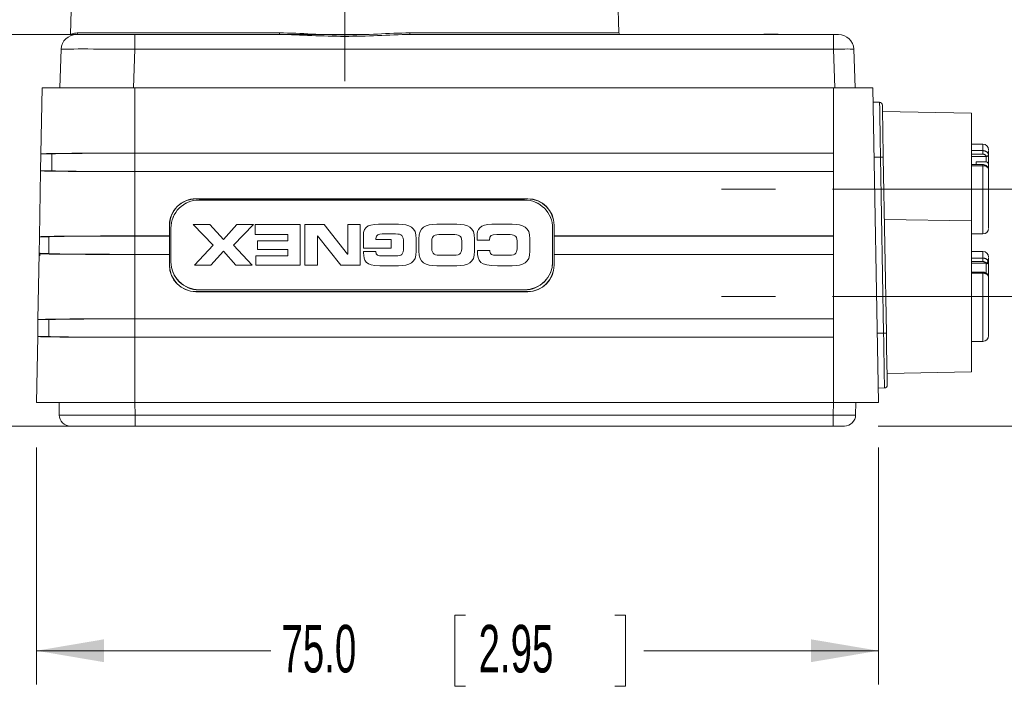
# Model space of a CAD drawing. Header units: millimetres. Extents: x 10 to 272, y 8 to 208.
# Tile 4 of 25: x 56 to 100, y 89 to 118. Entities that reach past the tile are written whole.
import ezdxf

# ---------------------------------------------------------------- set-up
doc = ezdxf.new("R2010")
doc.units = ezdxf.units.MM
doc.linetypes.add('CENTERX2', pattern=[20.32, 12.7, -2.54, 2.54, -2.54])
doc.styles.add('SLDTEXTSTYLE1', font='TXT', dxfattribs={"width": 0.605})
doc.dimstyles.new('SLDDIMSTYLE0', dxfattribs={"dimtxt": 2.054655, "dimasz": 3, "dimexe": 0, "dimexo": 0.0625, "dimgap": 0.513664, "dimtad": 0, "dimtih": 1, "dimtoh": 1, "dimlfac": 2, "dimrnd": 1e-09, "dimzin": 4, "dimdsep": 46, "dimtxsty": 'SLDTEXTSTYLE1', "dimsah": 1, "dimcen": 0.09, "dimadec": 0, "dimazin": 1, "dimtfac": 1, "dimtofl": 0, "dimtmove": 0, "dimatfit": 3, "dimfxl": 1, "dimfrac": 2, "dimtolj": 1, "dimtzin": 12, "dimarcsym": 0})
doc.dimstyles.new('SLDDIMSTYLE1', dxfattribs={"dimtxt": 2.054655, "dimasz": 3, "dimexe": 0, "dimexo": 0.0625, "dimgap": 0.513664, "dimtad": 0, "dimtih": 1, "dimtoh": 1, "dimlfac": 2, "dimrnd": 1e-09, "dimzin": 12, "dimdsep": 46, "dimtxsty": 'SLDTEXTSTYLE1', "dimsah": 1, "dimcen": 0.09, "dimadec": 0, "dimazin": 3, "dimtfac": 1, "dimtofl": 0, "dimtmove": 0, "dimatfit": 3, "dimfxl": 1, "dimfrac": 2, "dimtolj": 1, "dimtzin": 12, "dimarcsym": 0})
doc.dimstyles.new('SLDDIMSTYLE2', dxfattribs={"dimtxt": 2.054655, "dimasz": 3, "dimexe": 0, "dimexo": 0.0625, "dimgap": 0.513664, "dimtad": 0, "dimtih": 1, "dimtoh": 1, "dimlfac": 2, "dimrnd": 1e-09, "dimzin": 12, "dimdsep": 46, "dimtxsty": 'SLDTEXTSTYLE1', "dimsah": 1, "dimcen": 0.09, "dimadec": 0, "dimazin": 3, "dimtfac": 1, "dimtmove": 0, "dimatfit": 0, "dimfxl": 1, "dimfrac": 2, "dimtolj": 1, "dimtzin": 12, "dimarcsym": 0})

# ---------------------------------------------------------------- blocks, each defined once
blk = doc.blocks.new('*D12')
at = {"color": 7, "linetype": 'Continuous', "lineweight": 0}
for p, q in [((56.988, 141.637), (21.973, 141.637)), ((23.473, 141.637), (23.473, 129.932)), ((23.826, 129.462), (23.355, 129.462)), ((23.355, 129.462), (23.355, 126.306)), ((30.489, 129.462), (30.96, 129.462)), ((30.96, 129.462), (30.96, 126.306)), ((23.355, 126.306), (23.826, 126.306)), ((30.96, 126.306), (30.489, 126.306)), ((23.473, 100.137), (23.473, 125.836)), ((56.27, 100.137), (21.973, 100.137))]:
    blk.add_line(p, q, dxfattribs=at)
for points in [[(23.473, 141.637), (22.965, 138.637), (23.981, 138.637)], [(23.473, 100.137), (23.981, 103.137), (22.965, 103.137)]]:
    blk.add_solid(points, dxfattribs=at)
at = {"color": 7, "linetype": 'Continuous', "lineweight": 0, "char_height": 2.1167, "attachment_point": 1, "style": 'SLDTEXTSTYLE1'}
for s, insert in [('83.0', (15.633, 129.035)), ('3.27', (24.414, 129.035))]:
    blk.add_mtext(s, dxfattribs=dict(at, insert=insert))
blk = doc.blocks.new('*D13')
at = {"color": 7, "linetype": 'Continuous', "lineweight": 0}
for p, q in [((71.401, 117.562), (45.009, 117.562)), ((46.509, 117.562), (46.509, 110.897)), ((46.862, 110.427), (46.392, 110.427)), ((46.392, 110.427), (46.392, 107.271)), ((53.526, 110.427), (53.996, 110.427)), ((53.996, 110.427), (53.996, 107.271)), ((46.392, 107.271), (46.862, 107.271)), ((53.996, 107.271), (53.526, 107.271)), ((46.509, 100.137), (46.509, 106.801)), ((59.144, 100.137), (45.009, 100.137))]:
    blk.add_line(p, q, dxfattribs=at)
for points in [[(46.509, 117.562), (46.001, 114.562), (47.017, 114.562)], [(46.509, 100.137), (47.017, 103.137), (46.001, 103.137)]]:
    blk.add_solid(points, dxfattribs=at)
at = {"color": 7, "linetype": 'Continuous', "lineweight": 0, "char_height": 2.1167, "attachment_point": 1, "style": 'SLDTEXTSTYLE1'}
for s, insert in [('34.9', (38.67, 110)), ('1.37', (47.45, 110))]:
    blk.add_mtext(s, dxfattribs=dict(at, insert=insert))
blk = doc.blocks.new('*D14')
at = {"color": 7, "linetype": 'Continuous', "lineweight": 0}
for p, q in [((119.969, 105.905), (119.969, 111.905)), ((106.91, 105.905), (121.469, 105.905)), ((121.105, 104.787), (120.635, 104.787)), ((120.635, 104.787), (120.635, 101.631)), ((126.201, 104.787), (126.671, 104.787)), ((126.671, 104.787), (126.671, 101.631)), ((120.635, 101.631), (121.105, 101.631)), ((126.671, 101.631), (126.201, 101.631)), ((94.244, 100.137), (121.469, 100.137)), ((119.969, 100.137), (119.969, 94.137))]:
    blk.add_line(p, q, dxfattribs=at)
for points in [[(119.969, 105.905), (120.477, 108.905), (119.461, 108.905)], [(119.969, 100.137), (119.461, 97.137), (120.477, 97.137)]]:
    blk.add_solid(points, dxfattribs=at)
at = {"color": 7, "linetype": 'Continuous', "lineweight": 0, "char_height": 2.1167, "attachment_point": 1, "style": 'SLDTEXTSTYLE1'}
for s, insert in [('11.5', (112.913, 104.36)), ('.45', (121.693, 104.36))]:
    blk.add_mtext(s, dxfattribs=dict(at, insert=insert))
blk = doc.blocks.new('*D16')
at = {"color": 7, "linetype": 'Continuous', "lineweight": 0}
for p, q in [((56.757, 99.187), (56.757, 88.637)), ((94.257, 99.187), (94.257, 88.637)), ((75.859, 91.714), (75.389, 91.714)), ((75.389, 91.714), (75.389, 88.559)), ((82.523, 91.714), (82.993, 91.714)), ((82.993, 91.714), (82.993, 88.559)), ((56.757, 90.137), (67.197, 90.137)), ((94.257, 90.137), (83.816, 90.137)), ((75.389, 88.559), (75.859, 88.559)), ((82.993, 88.559), (82.523, 88.559))]:
    blk.add_line(p, q, dxfattribs=at)
for points in [[(56.757, 90.137), (59.757, 89.629), (59.757, 90.645)], [(94.257, 90.137), (91.257, 90.645), (91.257, 89.629)]]:
    blk.add_solid(points, dxfattribs=at)
at = {"color": 7, "linetype": 'Continuous', "lineweight": 0, "char_height": 2.1167, "attachment_point": 1, "style": 'SLDTEXTSTYLE1'}
for s, insert in [('75.0', (67.667, 91.287)), ('2.95', (76.447, 91.287))]:
    blk.add_mtext(s, dxfattribs=dict(at, insert=insert))
blk = doc.blocks.new('*D17')
at = {"color": 7, "linetype": 'Continuous', "lineweight": 0}
for p, q in [((58.547, 137.637), (33.009, 137.637)), ((34.509, 137.637), (34.509, 120.935)), ((34.862, 120.464), (34.392, 120.464)), ((34.392, 120.464), (34.392, 117.309)), ((41.526, 120.464), (41.996, 120.464)), ((41.996, 120.464), (41.996, 117.309)), ((34.392, 117.309), (34.862, 117.309)), ((41.996, 117.309), (41.526, 117.309)), ((34.509, 100.137), (34.509, 116.839)), ((59.144, 100.137), (33.009, 100.137))]:
    blk.add_line(p, q, dxfattribs=at)
for points in [[(34.509, 137.637), (34.001, 134.637), (35.017, 134.637)], [(34.509, 100.137), (35.017, 103.137), (34.001, 103.137)]]:
    blk.add_solid(points, dxfattribs=at)
at = {"color": 7, "linetype": 'Continuous', "lineweight": 0, "char_height": 2.1167, "attachment_point": 1, "style": 'SLDTEXTSTYLE1'}
for s, insert in [('75.0', (26.67, 120.037)), ('2.95', (35.45, 120.037))]:
    blk.add_mtext(s, dxfattribs=dict(at, insert=insert))

msp = doc.modelspace()

# ---------------------------------------------------------------- linework, layer by layer
at = {"color": 7, "linetype": 'CENTERX2', "lineweight": 0}
for p, q in [((70.4843, 115.4866), (70.4843, 147.2844)), ((104.9098, 110.6858), (87.2742, 110.6858)), ((104.9098, 105.9047), (87.2742, 105.9047))]:
    msp.add_line(p, q, dxfattribs=at)
at = {"color": 7, "linetype": 'Continuous', "lineweight": 15}
for p, q in [((58.3671, 121.3069), (58.269, 117.5601)), ((82.6977, 117.6346), (82.6016, 121.3069)), ((58.5295, 117.5616), (61.1354, 117.5616)), ((58.6025, 117.6346), (67.5854, 117.6346)), ((61.1354, 117.5616), (61.1354, 116.9096)), ((61.1354, 117.5616), (67.5676, 117.5616)), ((73.3833, 117.6346), (82.6977, 117.6346)), ((73.4011, 117.5616), (92.2525, 117.5616)), ((88.3972, 117.5866), (88.3972, 117.5616)), ((89.1608, 117.5866), (89.1608, 117.5616)), ((89.1608, 117.5866), (89.7903, 117.5866)), ((89.7903, 117.5866), (89.7903, 117.5616)), ((90.5539, 117.5866), (90.5539, 117.5616)), ((92.2525, 117.5616), (92.2525, 116.9096)), ((92.2525, 117.5616), (92.4839, 117.5616)), ((57.7943, 115.1866), (57.8544, 116.9096)), ((61.1354, 116.9096), (61.0753, 115.1866)), ((92.2525, 116.9096), (61.1354, 116.9096)), ((92.3127, 115.1866), (92.2525, 116.9096)), ((93.159, 116.9096), (93.2191, 115.1866)), ((56.9498, 112.2491), (57.0011, 115.1866)), ((61.131, 115.1866), (61.131, 112.2856)), ((61.131, 115.1866), (92.257, 115.1866)), ((92.2526, 112.2856), (92.257, 115.1866)), ((94.0123, 115.1866), (94.2567, 101.1866)), ((94.3113, 114.5462), (94.0234, 114.5512)), ((98.4098, 114.0616), (94.4392, 114.1309)), ((98.4098, 114.0616), (98.4098, 109.2679)), ((92.2526, 112.2856), (61.131, 112.2856)), ((92.2526, 111.4625), (92.2526, 112.2856)), ((98.9098, 112.6858), (98.4098, 112.6858)), ((98.4098, 112.3948), (98.9098, 112.3948)), ((98.9098, 112.3948), (98.9098, 112.6858)), ((56.9367, 111.4991), (56.9498, 112.2491)), ((56.9498, 112.2491), (57.4368, 112.2491)), ((57.4368, 112.2491), (57.4368, 111.4991)), ((61.131, 112.2813), (61.131, 111.4776)), ((61.131, 112.2812), (92.2526, 112.2812)), ((94.3518, 112.0991), (94.0662, 112.0991)), ((94.4884, 104.2741), (94.3518, 112.0991)), ((94.4746, 112.1013), (94.6112, 104.2763)), ((98.4098, 112.2386), (98.9098, 112.2386)), ((99.0596, 112.1354), (98.4098, 112.1354)), ((99.0598, 111.8915), (98.6098, 111.8915)), ((98.6098, 111.7729), (98.6098, 111.8915)), ((99.0598, 112.1305), (99.0598, 111.8915)), ((56.8854, 108.5616), (56.9367, 111.4991)), ((56.9367, 111.4991), (57.4368, 111.4991)), ((92.2526, 111.4668), (61.131, 111.4668)), ((61.131, 111.4625), (61.131, 108.5986)), ((61.131, 111.4625), (92.2526, 111.4625)), ((92.2526, 108.5986), (92.2526, 111.4625)), ((98.9116, 111.7729), (98.4098, 111.7729)), ((98.9098, 111.7249), (98.4098, 111.7249)), ((98.9098, 108.6858), (98.9098, 111.7249)), ((99.1598, 111.8001), (99.1598, 111.5952)), ((78.6373, 110.2521), (63.8522, 110.2521)), ((63.8522, 110.2521), (63.8575, 110.2468)), ((63.8575, 110.2468), (78.6321, 110.2468)), ((78.4948, 110.1985), (63.9948, 110.1985)), ((63.9948, 110.1963), (63.9948, 110.1985)), ((78.4948, 110.1963), (63.9948, 110.1963)), ((78.4948, 110.1985), (78.4948, 110.1963)), ((78.6321, 110.2468), (78.6373, 110.2521)), ((98.4098, 109.2679), (94.5229, 109.3358)), ((98.4098, 109.2679), (98.4098, 102.5429)), ((62.6771, 109.0772), (62.6771, 108.5986)), ((62.6823, 109.072), (62.6771, 109.0772)), ((62.6823, 108.596), (62.6823, 109.072)), ((62.7448, 108.9487), (62.7448, 107.4489)), ((62.7448, 108.9487), (62.7448, 108.9465)), ((62.7448, 108.9465), (62.7448, 107.4467)), ((64.623, 108.1942), (63.7362, 109.1008)), ((63.7362, 109.1008), (63.7362, 109.1007)), ((63.7362, 109.1008), (64.4806, 109.1008)), ((64.623, 108.1941), (63.7362, 109.1007)), ((63.7362, 109.1007), (64.4806, 109.1007)), ((64.4806, 109.1008), (64.4806, 109.1007)), ((64.4806, 109.1008), (65.0776, 108.4439)), ((64.4806, 109.1007), (65.0776, 108.4439)), ((65.0776, 108.4439), (65.6747, 109.1008)), ((65.0776, 108.4439), (65.6747, 109.1007)), ((66.4191, 109.1008), (65.5323, 108.1942)), ((66.4191, 109.1007), (65.5323, 108.1941)), ((65.6747, 109.1008), (65.6747, 109.1007)), ((65.6747, 109.1008), (66.4191, 109.1008)), ((65.6747, 109.1007), (66.4191, 109.1007)), ((66.4191, 109.1008), (66.4191, 109.1007)), ((66.4956, 108.6662), (66.4956, 109.1008)), ((66.4956, 109.1008), (66.4956, 109.1007)), ((66.4956, 109.1008), (68.5065, 109.1008)), ((66.4956, 108.6662), (66.4956, 109.1007)), ((66.4956, 109.1007), (68.5065, 109.1007)), ((68.5065, 109.1008), (68.5065, 107.2925)), ((68.5065, 109.1008), (68.5065, 109.1007)), ((68.5065, 109.1007), (68.5065, 107.2924)), ((68.7145, 107.2925), (68.7145, 109.1008)), ((68.7145, 109.1008), (69.5738, 109.1008)), ((68.7145, 109.1008), (68.7145, 109.1007)), ((68.7145, 107.2924), (68.7145, 109.1007)), ((68.7145, 109.1007), (69.5738, 109.1007)), ((69.5738, 109.1008), (69.5738, 109.1007)), ((69.5738, 109.1008), (70.6156, 107.7871)), ((69.5738, 109.1007), (70.6156, 107.787)), ((70.6205, 107.7871), (70.6205, 109.1008)), ((70.6205, 109.1008), (70.6205, 109.1007)), ((70.6205, 109.1008), (71.1751, 109.1008)), ((70.6205, 107.787), (70.6205, 109.1007)), ((70.6205, 109.1007), (71.1751, 109.1007)), ((71.1751, 109.1008), (71.1751, 107.2925)), ((71.1751, 109.1008), (71.1751, 109.1007)), ((71.1751, 109.1007), (71.1751, 107.2924)), ((72.2088, 109.1208), (72.2088, 109.1207)), ((72.2088, 109.1208), (72.8758, 109.1208)), ((72.2088, 109.1207), (72.8758, 109.1207)), ((72.8758, 109.1208), (72.8758, 109.1207)), ((74.5857, 109.1208), (74.5857, 109.1207)), ((74.5857, 109.1208), (75.475, 109.1208)), ((74.5857, 109.1207), (75.475, 109.1207)), ((75.475, 109.1208), (75.475, 109.1207)), ((77.045, 109.1208), (77.045, 109.1207)), ((77.045, 109.1208), (77.9393, 109.1208)), ((77.045, 109.1207), (77.9393, 109.1207)), ((77.9393, 109.1208), (77.9393, 109.1207)), ((79.7448, 107.4489), (79.7448, 108.9487)), ((79.7448, 108.9465), (79.7448, 108.9487)), ((79.7448, 107.4467), (79.7448, 108.9465)), ((79.8125, 109.0772), (79.8073, 109.072)), ((79.8073, 109.072), (79.8073, 108.596)), ((79.8125, 108.5986), (79.8125, 109.0772)), ((56.8723, 107.8116), (56.8854, 108.5616)), ((56.8854, 108.5616), (57.308, 108.5616)), ((57.308, 108.5616), (57.308, 107.8116)), ((62.6771, 108.5986), (61.131, 108.5986)), ((61.131, 108.5944), (61.131, 107.7897)), ((61.131, 108.5943), (62.6788, 108.5943)), ((62.6823, 108.596), (62.6771, 108.5986)), ((62.6823, 108.596), (62.6788, 108.5943)), ((62.6788, 108.5943), (62.6788, 107.7788)), ((62.6823, 108.596), (62.6823, 107.777)), ((65.0776, 108.4439), (65.0776, 108.4439)), ((66.4956, 108.6662), (66.4956, 108.6662)), ((67.9519, 108.6662), (66.4956, 108.6662)), ((67.9519, 108.6662), (66.4956, 108.6662)), ((66.603, 108.0019), (66.603, 108.3765)), ((66.603, 108.3765), (66.603, 108.3764)), ((66.603, 108.3765), (67.9519, 108.3765)), ((66.603, 108.0018), (66.603, 108.3764)), ((66.603, 108.3764), (67.9519, 108.3764)), ((67.9519, 108.3765), (67.9519, 108.6662)), ((67.9519, 108.3764), (67.9519, 108.6662)), ((67.9519, 108.6662), (67.9519, 108.6662)), ((67.9519, 108.3765), (67.9519, 108.3764)), ((69.2691, 108.6063), (69.2691, 107.2925)), ((69.2691, 108.6063), (69.2691, 108.6062)), ((69.2741, 108.6063), (69.2691, 108.6063)), ((69.2691, 108.6062), (69.2691, 107.2924)), ((69.2741, 108.6062), (69.2691, 108.6062)), ((70.3158, 107.2925), (69.2741, 108.6063)), ((69.2741, 108.6063), (69.2741, 108.6062)), ((70.3158, 107.2924), (69.2741, 108.6062)), ((71.3145, 108.0618), (71.3145, 108.5763)), ((71.3145, 108.0617), (71.3145, 108.5763)), ((71.3145, 108.5763), (71.3145, 108.5763)), ((71.869, 108.4889), (71.869, 108.4364)), ((71.869, 108.4889), (71.869, 108.4888)), ((71.869, 108.4888), (71.869, 108.4364)), ((71.869, 108.4364), (71.869, 108.4364)), ((71.869, 108.4364), (72.5585, 108.4364)), ((71.869, 108.4364), (72.5585, 108.4364)), ((72.1588, 108.6862), (72.1588, 108.6861)), ((72.7508, 108.6862), (72.1588, 108.6862)), ((72.7508, 108.6861), (72.1588, 108.6861)), ((72.5585, 108.4364), (72.5585, 108.0618)), ((72.5585, 108.4364), (72.5585, 108.0617)), ((72.5585, 108.4364), (72.5585, 108.4364)), ((72.7508, 108.6862), (72.7508, 108.6861)), ((73.6726, 108.4664), (73.6726, 107.9269)), ((73.6726, 108.4664), (73.6726, 108.4663)), ((73.6726, 108.4663), (73.6726, 107.9268)), ((73.7888, 107.9269), (73.7888, 108.4664)), ((73.7888, 108.4664), (73.7888, 108.4663)), ((73.7888, 107.9268), (73.7888, 108.4663)), ((74.6756, 108.6563), (74.6756, 108.6562)), ((74.6756, 108.6563), (75.3851, 108.6563)), ((74.6756, 108.6562), (75.3851, 108.6562)), ((75.3851, 108.6563), (75.3851, 108.6562)), ((76.2719, 108.4664), (76.2719, 107.9269)), ((76.2719, 108.4664), (76.2719, 108.4663)), ((76.2719, 108.4663), (76.2719, 107.9268)), ((76.378, 108.4065), (76.378, 108.5763)), ((76.378, 108.4064), (76.378, 108.5763)), ((76.378, 108.5763), (76.378, 108.5763)), ((76.9326, 108.4065), (76.378, 108.4065)), ((76.378, 108.4065), (76.378, 108.4064)), ((76.9326, 108.4064), (76.378, 108.4064)), ((76.9326, 108.4065), (76.9326, 108.4064)), ((77.2574, 108.6563), (77.2574, 108.6562)), ((77.8494, 108.6563), (77.2574, 108.6563)), ((77.8494, 108.6562), (77.2574, 108.6562)), ((77.8494, 108.6563), (77.8494, 108.6562)), ((78.7362, 108.4664), (78.7362, 107.9269)), ((78.7362, 108.4664), (78.7362, 108.4663)), ((78.7362, 108.4663), (78.7362, 107.9268)), ((79.8125, 108.5986), (79.8073, 108.596)), ((79.8108, 108.5943), (79.8073, 108.596)), ((79.8073, 107.777), (79.8073, 108.596)), ((79.8108, 108.5943), (92.2526, 108.5943)), ((79.8108, 107.7788), (79.8108, 108.5943)), ((92.2526, 108.5986), (79.8125, 108.5986)), ((92.2526, 107.7744), (92.2526, 108.5986)), ((98.4098, 108.6858), (98.9098, 108.6858)), ((63.7986, 107.2925), (64.623, 108.1942)), ((63.7986, 107.2924), (64.623, 108.1941)), ((65.0776, 107.9244), (64.5156, 107.2925)), ((65.0776, 107.9243), (64.5156, 107.2924)), ((64.623, 108.1942), (64.623, 108.1941)), ((65.0776, 107.9244), (65.0776, 107.9243)), ((65.6397, 107.2925), (65.0776, 107.9244)), ((65.6397, 107.2924), (65.0776, 107.9243)), ((65.5323, 108.1942), (65.5323, 108.1941)), ((65.5323, 108.1942), (66.3567, 107.2925)), ((65.5323, 108.1941), (66.3567, 107.2924)), ((66.603, 108.0019), (66.603, 108.0018)), ((67.9519, 108.0019), (66.603, 108.0019)), ((67.9519, 108.0018), (66.603, 108.0018)), ((67.9519, 107.7121), (67.9519, 108.0019)), ((67.9519, 108.0019), (67.9519, 108.0018)), ((67.9519, 107.712), (67.9519, 108.0018)), ((72.5585, 108.0618), (71.3145, 108.0618)), ((71.3145, 108.0618), (71.3145, 108.0617)), ((72.5585, 108.0617), (71.3145, 108.0617)), ((71.3245, 107.852), (71.3245, 107.9094)), ((71.3245, 107.8519), (71.3245, 107.9094)), ((71.3245, 107.9094), (71.3245, 107.9094)), ((71.3245, 107.9094), (71.869, 107.9094)), ((71.3245, 107.9094), (71.869, 107.9094)), ((71.869, 107.9094), (71.869, 107.9094)), ((72.5585, 108.0618), (72.5585, 108.0617)), ((73.1031, 108.0843), (73.1031, 108.3091)), ((73.1031, 108.3091), (73.1031, 108.309)), ((73.1031, 108.0842), (73.1031, 108.309)), ((73.1031, 108.0843), (73.1031, 108.0842)), ((73.6726, 107.9269), (73.6726, 107.9268)), ((73.7888, 107.9269), (73.7888, 107.9268)), ((74.3584, 108.0993), (74.3584, 108.2941)), ((74.3584, 108.2941), (74.3584, 108.294)), ((74.3584, 108.0992), (74.3584, 108.294)), ((74.3584, 108.0993), (74.3584, 108.0992)), ((75.7024, 108.2941), (75.7024, 108.0993)), ((75.7024, 108.2941), (75.7024, 108.294)), ((75.7024, 108.294), (75.7024, 108.0992)), ((75.7024, 108.0993), (75.7024, 108.0992)), ((76.2719, 107.9269), (76.2719, 107.9268)), ((76.4005, 107.9544), (76.4005, 107.9543)), ((76.4005, 107.9544), (76.9551, 107.9544)), ((76.4005, 107.9543), (76.9551, 107.9543)), ((76.9551, 107.9544), (76.9551, 107.9045)), ((76.9551, 107.9544), (76.9551, 107.9543)), ((76.9551, 107.9543), (76.9551, 107.9044)), ((76.9551, 107.9045), (76.9551, 107.9044)), ((78.1667, 108.0993), (78.1667, 108.2941)), ((78.1667, 108.2941), (78.1667, 108.294)), ((78.1667, 108.0992), (78.1667, 108.294)), ((78.1667, 108.0993), (78.1667, 108.0992)), ((78.7362, 107.9269), (78.7362, 107.9268)), ((98.9098, 107.9047), (98.4098, 107.9047)), ((98.9098, 107.6136), (98.9098, 107.9047)), ((56.8211, 104.8741), (56.8723, 107.8116)), ((56.8723, 107.8116), (57.308, 107.8116)), ((56.9061, 107.7133), (56.9086, 107.853)), ((62.6788, 107.7788), (61.131, 107.7788)), ((61.131, 107.7744), (61.131, 104.9117)), ((61.131, 107.7744), (62.6771, 107.7744)), ((62.6771, 107.7744), (62.6823, 107.777)), ((62.6771, 107.7744), (62.6771, 107.2914)), ((62.6788, 107.7788), (62.6823, 107.777)), ((62.6823, 107.2967), (62.6823, 107.777)), ((66.528, 107.2925), (66.528, 107.7121)), ((66.528, 107.7121), (66.528, 107.712)), ((66.528, 107.7121), (67.9519, 107.7121)), ((66.528, 107.2924), (66.528, 107.712)), ((66.528, 107.712), (67.9519, 107.712)), ((67.9519, 107.7121), (67.9519, 107.712)), ((70.6156, 107.7871), (70.6156, 107.787)), ((70.6156, 107.7871), (70.6205, 107.7871)), ((70.6156, 107.787), (70.6205, 107.787)), ((70.6205, 107.7871), (70.6205, 107.787)), ((71.3245, 107.852), (71.3245, 107.8519)), ((72.1488, 107.7071), (72.1488, 107.7071)), ((72.1488, 107.7071), (72.7508, 107.7071)), ((72.1488, 107.7071), (72.7508, 107.7071)), ((72.7508, 107.7071), (72.7508, 107.7071)), ((74.7056, 107.7371), (74.7056, 107.737)), ((75.3551, 107.7371), (74.7056, 107.7371)), ((75.3551, 107.737), (74.7056, 107.737)), ((75.3551, 107.7371), (75.3551, 107.737)), ((77.2149, 107.7371), (77.2149, 107.737)), ((77.2149, 107.7371), (77.8194, 107.7371)), ((77.2149, 107.737), (77.8194, 107.737)), ((77.8194, 107.7371), (77.8194, 107.737)), ((79.8073, 107.777), (79.8108, 107.7788)), ((79.8073, 107.777), (79.8125, 107.7744)), ((79.8073, 107.777), (79.8073, 107.2967)), ((92.2526, 107.7788), (79.8108, 107.7788)), ((79.8125, 107.7744), (92.2526, 107.7744)), ((79.8125, 107.2914), (79.8125, 107.7744)), ((92.2526, 104.9117), (92.2526, 107.7744)), ((98.4098, 107.6136), (98.9098, 107.6136)), ((62.6771, 107.2914), (62.6823, 107.2967)), ((62.7448, 107.4467), (62.7448, 107.4489)), ((64.5156, 107.2925), (63.7986, 107.2925)), ((63.7986, 107.2925), (63.7986, 107.2924)), ((64.5156, 107.2924), (63.7986, 107.2924)), ((64.5156, 107.2925), (64.5156, 107.2924)), ((65.6397, 107.2925), (65.6397, 107.2924)), ((66.3567, 107.2925), (65.6397, 107.2925)), ((66.3567, 107.2924), (65.6397, 107.2924)), ((66.3567, 107.2925), (66.3567, 107.2924)), ((68.5065, 107.2925), (66.528, 107.2925)), ((66.528, 107.2925), (66.528, 107.2924)), ((68.5065, 107.2924), (66.528, 107.2924)), ((68.5065, 107.2925), (68.5065, 107.2924)), ((68.7145, 107.2925), (68.7145, 107.2924)), ((69.2691, 107.2925), (68.7145, 107.2925)), ((69.2691, 107.2924), (68.7145, 107.2924)), ((69.2691, 107.2925), (69.2691, 107.2924)), ((70.3158, 107.2925), (70.3158, 107.2924)), ((71.1751, 107.2925), (70.3158, 107.2925)), ((71.1751, 107.2924), (70.3158, 107.2924)), ((71.1751, 107.2925), (71.1751, 107.2924)), ((72.0414, 107.2725), (72.0414, 107.2725)), ((72.8758, 107.2725), (72.0414, 107.2725)), ((72.8758, 107.2725), (72.0414, 107.2725)), ((72.8758, 107.2725), (72.8758, 107.2725)), ((74.5857, 107.2725), (74.5857, 107.2725)), ((75.475, 107.2725), (74.5857, 107.2725)), ((75.475, 107.2725), (74.5857, 107.2725)), ((75.475, 107.2725), (75.475, 107.2725)), ((77.2873, 107.2725), (77.2873, 107.2725)), ((77.9393, 107.2725), (77.2873, 107.2725)), ((77.9393, 107.2725), (77.2873, 107.2725)), ((77.9393, 107.2725), (77.9393, 107.2725)), ((79.7448, 107.4489), (79.7448, 107.4467)), ((79.8073, 107.2967), (79.8125, 107.2914)), ((98.4098, 107.4575), (98.9098, 107.4575)), ((99.0486, 107.3896), (98.4098, 107.3896)), ((99.0598, 107.3557), (99.0598, 106.9452)), ((98.9106, 106.9918), (98.4098, 106.9918)), ((98.9098, 106.9437), (98.4098, 106.9437)), ((98.9098, 103.9047), (98.9098, 106.9437)), ((63.9948, 106.1991), (78.4948, 106.1991)), ((63.9948, 106.1991), (63.9948, 106.1969)), ((63.9948, 106.1969), (78.4948, 106.1969)), ((78.4948, 106.1969), (78.4948, 106.1991)), ((63.8568, 106.1218), (63.8515, 106.1166)), ((63.8515, 106.1166), (78.6381, 106.1166)), ((78.6328, 106.1218), (63.8568, 106.1218)), ((78.6381, 106.1166), (78.6328, 106.1218)), ((56.808, 104.1241), (56.8211, 104.8741)), ((56.8211, 104.8741), (57.308, 104.8741)), ((57.308, 104.8741), (57.308, 104.1241)), ((92.2526, 104.9117), (61.131, 104.9117)), ((61.131, 104.9074), (61.131, 104.1018)), ((61.131, 104.9073), (92.2526, 104.9073)), ((92.2526, 104.0863), (92.2526, 104.9117)), ((56.7567, 101.1866), (56.808, 104.1241)), ((56.808, 104.1241), (57.308, 104.1241)), ((92.2526, 104.0907), (61.131, 104.0907)), ((61.131, 104.0863), (61.131, 101.1866)), ((61.131, 104.0863), (92.2526, 104.0863)), ((92.257, 101.1866), (92.2526, 104.0863)), ((94.4884, 104.2741), (94.2028, 104.2741)), ((98.4098, 103.9047), (98.9098, 103.9047)), ((94.6426, 102.4772), (98.4098, 102.5429)), ((94.5289, 101.8307), (94.2455, 101.8258)), ((57.7699, 100.6278), (57.7602, 101.1866)), ((61.131, 101.1866), (92.257, 101.1866)), ((61.1347, 101.1866), (61.1444, 100.6278)), ((92.2436, 100.6278), (92.2534, 101.1866)), ((93.2532, 101.1866), (93.2434, 100.6278)), ((61.1444, 100.6278), (92.2436, 100.6278)), ((61.1444, 100.6278), (61.1444, 100.1366)), ((92.2436, 100.6278), (92.2436, 100.1366)), ((61.1444, 100.1366), (58.2699, 100.1366)), ((92.2436, 100.1366), (61.1444, 100.1366)), ((92.7435, 100.1366), (92.2436, 100.1366))]:
    msp.add_line(p, q, dxfattribs=at)
at = {"color": 7, "linetype": 'Continuous', "lineweight": 15, "flags": 128}
for points in [[(94.4341, 114.4234), (94.4347, 114.3881), (94.4365, 114.2834), (94.4395, 114.1123), (94.4436, 113.8801), (94.4486, 113.5939), (94.4544, 113.2623), (94.4608, 112.8954), (94.4676, 112.5045), (94.4746, 112.1013)], [(94.6112, 104.2763), (94.6182, 103.8736), (94.6251, 103.4833), (94.6315, 103.117), (94.6372, 102.786), (94.6422, 102.5002), (94.6463, 102.2685), (94.6492, 102.0977), (94.6511, 101.9931), (94.6517, 101.9579)]]:
    msp.add_lwpolyline(points, dxfattribs=at)
at = {"color": 7, "linetype": 'Continuous', "lineweight": 15}
for centre, radius, start, end in [((58.5295, 116.8861), 0.6755, 90, 178), ((58.5285, 117.6355), 0.0739, 270.77032, 359.30572), ((67.4957, 117.6178), 0.0913, 321.9915, 10.62122), ((73.473, 117.6178), 0.0913, 169.37989, 218.00704), ((82.7727, 117.6366), 0.075, 181.5, 270), ((92.4839, 116.8861), 0.6755, 2, 90), ((94.3091, 114.4212), 0.125, 1, 89), ((98.9098, 112.4358), 0.25, 0, 90), ((92.6225, 212.9189), 100.8347, 270.982691, 271.052478), ((63.9947, 108.9486), 1.2499, 89.9956, 179.99567), ((63.9947, 108.9464), 1.2499, 89.9956, 179.99567), ((78.4949, 108.9486), 1.2499, 0.00432, 90.00442), ((78.4949, 108.9464), 1.2499, 0.00432, 90.00442), ((98.9098, 108.9358), 0.25, 270, 0), ((98.9098, 107.6547), 0.25, 0, 90), ((63.9947, 107.449), 1.2499, 180.00439, 270.00432), ((63.9947, 107.4468), 1.2499, 180.00436, 270.00437), ((78.4949, 107.449), 1.2499, 269.99566, 359.99562), ((78.4949, 107.4468), 1.2499, 269.99562, 359.99564), ((92.7685, 204.5526), 100.2933, 270.982595, 271.05276), ((98.9098, 104.1547), 0.25, 270, 0), ((94.5267, 101.9557), 0.125, 271, 1), ((58.2699, 100.6366), 0.5, 181, 270), ((92.7435, 100.6366), 0.5, 270, 359)]:
    msp.add_arc(centre, radius, start, end, dxfattribs=at)
for centre, major_axis, ratio, start_param, end_param in [((61.1386, 116.8861), (3.2842, -0.0236), 0.0071709, 1.5718154, 3.1413938), ((92.2522, 116.8861), (0.9067, 0.0236), 0.025974, 0.0002317, 1.56981), ((61.131, 112.2491), (3.6943, 0), 0.0087269, 1.5707963, 3.1415927), ((61.131, 111.4991), (3.6943, 0), 0.0087269, 3.1415927, 4.712389), ((63.8522, 109.0772), (1.1752, 0), 0.9996954, 1.5707963, 3.1415927), ((63.8575, 109.072), (1.1752, 0), 0.9996954, 1.5707963, 3.1415927), ((78.6321, 109.072), (1.1752, 0), 0.9996954, 0, 1.5707963), ((78.6373, 109.0772), (1.1752, 0), 0.9996954, 0, 1.5707963), ((61.131, 108.561), (3.8235, 0), 0.0087269, 1.5707963, 3.1246137), ((61.131, 107.8121), (3.8235, 0), 0.0087269, 3.1585717, 4.712389), ((63.8522, 107.2921), (0.6181, 1.0002), 0.9993191, 2.1246144, 3.6948015), ((63.8575, 107.2974), (0.6181, 1.0002), 0.9993191, 2.1246144, 3.6948015), ((78.6321, 107.2974), (-0.6181, 1.0002), 0.9993191, 2.5883838, 4.1585709), ((78.6373, 107.2921), (-0.6181, 1.0002), 0.9993191, 2.5883838, 4.1585709), ((61.131, 104.8741), (3.823, 0), 0.0087269, 1.5707963, 3.1415927), ((61.131, 104.1241), (3.823, 0), 0.0087269, 3.1415927, 4.712389), ((61.1453, 100.6366), (3.3754, 0.0087), 0.0025846, 3.1416311, 4.7121228), ((92.2434, 100.6366), (1, -0.0087), 0.0087242, 4.7126174, 6.2831092)]:
    msp.add_ellipse(centre, major_axis=major_axis, ratio=ratio, start_param=start_param, end_param=end_param, dxfattribs=at)
for points, knots in [([(58.2682, 117.5591), (58.2685, 117.5567), (58.2692, 117.5525), (58.2682, 117.5485), (58.2677, 117.5468)], [0, 0, 0, 0, 0.5772578, 1, 1, 1, 1]), ([(58.2781, 117.5599), (58.2753, 117.5585), (58.2623, 117.5523), (58.3259, 117.5833), (58.4412, 117.6228), (58.5486, 117.6307), (58.6025, 117.6346)], [0, 0, 0, 0, 0.09945729, 0.47557767, 0.73727634, 1, 1, 1, 1]), ([(73.4011, 117.5616), (72.921, 117.5616), (72.4374, 117.5382), (71.4614, 117.498), (70.9718, 117.4819), (69.9893, 117.482), (69.5005, 117.4983), (68.5299, 117.5383), (68.0476, 117.5616), (67.5676, 117.5616)], [0, 0, 0, 0, 0.25, 0.25, 0.5, 0.5, 0.75, 0.75, 1, 1, 1, 1]), ([(67.5854, 117.6346), (68.0611, 117.6346), (68.5395, 117.6089), (69.5038, 117.5644), (69.9902, 117.5463), (70.9691, 117.5461), (71.4566, 117.5641), (72.4274, 117.6088), (72.9075, 117.6346), (73.3833, 117.6346)], [0, 0, 0, 0, 0.25, 0.25, 0.5, 0.5, 0.75, 0.75, 1, 1, 1, 1]), ([(57.0011, 115.1866), (57.0011, 115.1866), (57.1085, 115.1866), (57.5223, 115.1866), (57.8284, 115.1866), (58.5929, 115.1866), (59.051, 115.1866), (60.0499, 115.1866), (60.5902, 115.1866), (61.131, 115.1866)], [5.4979394, 5.4979394, 5.4979394, 5.4979394, 5.8905624, 5.8905624, 6.2831853, 6.2831853, 6.6758082, 6.6758082, 7.0684312, 7.0684312, 7.0684312, 7.0684312]), ([(92.257, 115.1866), (92.4868, 115.1866), (92.7165, 115.1866), (93.1411, 115.1866), (93.3358, 115.1866), (93.6607, 115.1866), (93.7908, 115.1866), (93.9666, 115.1866), (94.0123, 115.1866), (94.0123, 115.1866)], [5.4979394, 5.4979394, 5.4979394, 5.4979394, 5.8905624, 5.8905624, 6.2831853, 6.2831853, 6.6758082, 6.6758082, 7.0684312, 7.0684312, 7.0684312, 7.0684312]), ([(94.3518, 112.0991), (94.3492, 112.2606), (94.3465, 112.4221), (94.3413, 112.7352), (94.3388, 112.8876), (94.3351, 113.1098), (94.3339, 113.1831), (94.3315, 113.3245), (94.3304, 113.3929), (94.3271, 113.5915), (94.3251, 113.7153), (94.3213, 113.9435), (94.3196, 114.0445), (94.3167, 114.2217), (94.3154, 114.2984), (94.3134, 114.421), (94.3126, 114.4673), (94.3116, 114.53), (94.3113, 114.5462), (94.3113, 114.5462)], [0, 0, 0, 0, 0.125, 0.125, 0.25, 0.25, 0.3125, 0.3125, 0.375, 0.375, 0.5, 0.5, 0.625, 0.625, 0.75, 0.75, 0.875, 0.875, 1, 1, 1, 1]), ([(61.131, 112.2856), (60.8546, 112.2856), (60.5829, 112.2853), (60.1818, 112.2846), (60.0492, 112.2843), (59.7864, 112.2836), (59.6557, 112.2832), (59.2758, 112.2819), (59.0357, 112.2807), (58.581, 112.2781), (58.3657, 112.2765), (57.98, 112.2732), (57.8072, 112.2713), (57.578, 112.2683), (57.5069, 112.2673), (57.3779, 112.2652), (57.3196, 112.2641), (57.2154, 112.2619), (57.1696, 112.2608), (57.0903, 112.2585), (57.0567, 112.2573), (56.9764, 112.2538), (56.9498, 112.2514), (56.9498, 112.2491)], [0, 0, 0, 0, 0.125, 0.125, 0.1875, 0.1875, 0.25, 0.25, 0.375, 0.375, 0.5, 0.5, 0.625, 0.625, 0.6875, 0.6875, 0.75, 0.75, 0.8125, 0.8125, 0.875, 0.875, 1, 1, 1, 1]), ([(98.9098, 112.3948), (98.9201, 112.3945), (98.9409, 112.3939), (98.9717, 112.3892), (99.0019, 112.3818), (99.0309, 112.3712), (99.0583, 112.3576), (99.0892, 112.3374), (99.1215, 112.3071), (99.1503, 112.2632), (99.1562, 112.229), (99.1594, 112.211)], [0, 0, 0, 0, 0.0813223, 0.1636362, 0.2469709, 0.3313532, 0.4168067, 0.5033518, 0.6508113, 0.8163787, 1, 1, 1, 1]), ([(98.9098, 112.2386), (98.9098, 112.2599), (98.9098, 112.2913), (98.9098, 112.3512), (98.9098, 112.3791), (98.9098, 112.3948)], [0, 0, 0, 0, 0.5, 0.5, 1, 1, 1, 1]), ([(99.1598, 112.1998), (99.1598, 112.3011), (99.1598, 112.4149), (99.1598, 112.4085), (99.1598, 112.4078)], [0, 0, 0, 0, 0.889598, 1, 1, 1, 1]), ([(98.9098, 112.2386), (98.9196, 112.2382), (98.9387, 112.2374), (98.9662, 112.2314), (98.9916, 112.2217), (99.0139, 112.2088), (99.0327, 112.1931), (99.0466, 112.1752), (99.0564, 112.1558), (99.0585, 112.1423), (99.0596, 112.1354)], [0, 0, 0, 0, 0.1269006, 0.2493075, 0.3720364, 0.4998664, 0.6223519, 0.7501352, 0.8735054, 1, 1, 1, 1]), ([(99.0598, 111.8915), (99.0901, 111.8915), (99.1167, 111.8773), (99.1508, 111.8424), (99.1598, 111.8214), (99.1598, 111.8001)], [0, 0, 0, 0, 0.5, 0.5, 1, 1, 1, 1]), ([(99.1598, 112.1998), (99.1598, 112.189), (99.1598, 112.1674), (99.1598, 112.132), (99.1598, 112.0948), (99.1598, 112.0555), (99.1598, 111.9945), (99.1598, 111.9081), (99.1598, 111.8363), (99.1598, 111.8001)], [0, 0, 0, 0, 0.10142639, 0.20127665, 0.30045199, 0.39987193, 0.50044932, 0.74806703, 1, 1, 1, 1]), ([(61.131, 111.4625), (60.8537, 111.4625), (60.581, 111.4627), (60.1787, 111.4634), (60.0456, 111.4637), (59.7819, 111.4644), (59.6508, 111.4648), (59.2697, 111.4662), (59.0288, 111.4673), (58.5726, 111.47), (58.3566, 111.4715), (57.9697, 111.4749), (57.7963, 111.4767), (57.5665, 111.4797), (57.4951, 111.4808), (57.3657, 111.4829), (57.3073, 111.484), (57.2028, 111.4862), (57.1568, 111.4873), (57.0773, 111.4896), (57.0437, 111.4908), (56.9633, 111.4943), (56.9367, 111.4967), (56.9367, 111.4991)], [0, 0, 0, 0, 0.125, 0.125, 0.1875, 0.1875, 0.25, 0.25, 0.375, 0.375, 0.5, 0.5, 0.625, 0.625, 0.6875, 0.6875, 0.75, 0.75, 0.8125, 0.8125, 0.875, 0.875, 1, 1, 1, 1]), ([(99.1571, 111.5884), (99.1524, 111.6088), (99.1423, 111.6525), (99.1022, 111.7013), (99.056, 111.735), (99.0122, 111.7557), (98.9623, 111.7701), (98.9275, 111.772), (98.9098, 111.7729)], [0, 0, 0, 0, 0.20820708, 0.44587355, 0.57565619, 0.71210383, 0.85404513, 1, 1, 1, 1]), ([(98.9098, 111.7249), (98.9098, 111.7311), (98.9098, 111.7434), (98.9098, 111.7577), (98.9098, 111.7677), (98.9098, 111.7727), (98.9098, 111.7724), (98.9098, 111.7723)], [0, 0, 0, 0, 0.2208253, 0.441647, 0.6624701, 0.8832922, 1, 1, 1, 1]), ([(99.1594, 111.5726), (99.1583, 111.5801), (99.156, 111.5947), (99.1469, 111.6156), (99.1346, 111.6346), (99.1194, 111.6517), (99.1022, 111.6667), (99.0747, 111.6858), (99.0324, 111.7059), (98.9727, 111.7219), (98.9306, 111.7239), (98.9098, 111.7249)], [0, 0, 0, 0, 0.0937789, 0.1832192, 0.2683126, 0.3490535, 0.4254395, 0.4974721, 0.6686286, 0.8360701, 1, 1, 1, 1]), ([(99.1598, 108.9531), (99.1598, 108.9621), (99.1598, 108.9811), (99.1598, 109.2739), (99.1598, 109.7358), (99.1598, 110.3377), (99.1598, 110.9927), (99.1598, 111.3775), (99.1598, 111.5635)], [0, 0, 0, 0, 0.1466949, 0.3127997, 0.4789046, 0.6563999, 0.8338951, 1, 1, 1, 1]), ([(61.131, 108.5986), (60.8504, 108.5986), (60.5744, 108.5984), (60.1672, 108.5977), (60.0326, 108.5974), (59.7657, 108.5967), (59.633, 108.5963), (59.2473, 108.5949), (59.0035, 108.5937), (58.5418, 108.591), (58.3231, 108.5895), (57.9315, 108.586), (57.756, 108.5842), (57.5233, 108.5811), (57.4511, 108.5801), (57.3201, 108.5779), (57.2609, 108.5769), (57.1552, 108.5746), (57.1086, 108.5735), (57.0281, 108.5712), (56.994, 108.57), (56.9125, 108.5664), (56.8855, 108.564), (56.8854, 108.5616)], [0, 0, 0, 0, 0.125, 0.125, 0.1875, 0.1875, 0.25, 0.25, 0.375, 0.375, 0.5, 0.5, 0.625, 0.625, 0.6875, 0.6875, 0.75, 0.75, 0.8125, 0.8125, 0.875, 0.875, 1, 1, 1, 1]), ([(61.131, 107.7744), (60.8494, 107.7744), (60.5726, 107.7746), (60.164, 107.7754), (60.029, 107.7756), (59.7612, 107.7764), (59.6281, 107.7768), (59.2411, 107.7782), (58.9965, 107.7793), (58.5334, 107.782), (58.314, 107.7836), (57.9212, 107.787), (57.7451, 107.7889), (57.5118, 107.7919), (57.4393, 107.793), (57.3079, 107.7951), (57.2486, 107.7962), (57.1426, 107.7985), (57.0959, 107.7996), (57.0151, 107.802), (56.981, 107.8031), (56.8993, 107.8067), (56.8723, 107.8092), (56.8723, 107.8116)], [0, 0, 0, 0, 0.125, 0.125, 0.1875, 0.1875, 0.25, 0.25, 0.375, 0.375, 0.5, 0.5, 0.625, 0.625, 0.6875, 0.6875, 0.75, 0.75, 0.8125, 0.8125, 0.875, 0.875, 1, 1, 1, 1]), ([(98.9098, 107.6136), (98.9213, 107.6133), (98.9445, 107.6126), (98.9789, 107.6067), (99.0127, 107.5973), (99.0449, 107.5838), (99.0749, 107.5664), (99.1016, 107.5452), (99.1246, 107.5208), (99.1356, 107.5023), (99.1411, 107.493)], [0, 0, 0, 0, 0.116003, 0.2344881, 0.3555088, 0.4791118, 0.6053362, 0.7342126, 0.8657628, 1, 1, 1, 1]), ([(98.9098, 107.4575), (98.9098, 107.4788), (98.9098, 107.5101), (98.9098, 107.57), (98.9098, 107.5979), (98.9098, 107.6136)], [0, 0, 0, 0, 0.5, 0.5, 1, 1, 1, 1]), ([(99.1411, 107.493), (99.145, 107.4845), (99.1526, 107.4681), (99.1587, 107.4423), (99.1594, 107.4251), (99.1598, 107.4168)], [0, 0, 0, 0, 0.3552406, 0.6885075, 1, 1, 1, 1]), ([(99.1598, 107.4168), (99.1598, 107.5184), (99.1598, 107.633), (99.1598, 107.6268), (99.1598, 107.6261)], [0, 0, 0, 0, 0.8874849, 1, 1, 1, 1]), ([(98.9098, 107.4575), (98.9174, 107.4572), (98.9323, 107.4567), (98.954, 107.453), (98.9748, 107.4471), (99.0002, 107.4364), (99.0286, 107.4183), (99.0419, 107.3993), (99.0486, 107.3896)], [0, 0, 0, 0, 0.1265697, 0.2501389, 0.3735828, 0.499785, 0.7465116, 1, 1, 1, 1]), ([(99.0486, 107.3896), (99.0498, 107.3879), (99.0509, 107.3862), (99.053, 107.3826), (99.0539, 107.3809), (99.0553, 107.3779), (99.0557, 107.3768), (99.0564, 107.3749), (99.0567, 107.3742), (99.0572, 107.3727), (99.0574, 107.372), (99.058, 107.3701), (99.0583, 107.3689), (99.0589, 107.3658), (99.0593, 107.3638), (99.0597, 107.3598), (99.0598, 107.3578), (99.0598, 107.3557)], [0, 0, 0, 0, 0.1692308, 0.1692308, 0.3333333, 0.3333333, 0.4358974, 0.4358974, 0.5, 0.5, 0.5641026, 0.5641026, 0.6666667, 0.6666667, 0.8307692, 0.8307692, 1, 1, 1, 1]), ([(99.1598, 107.4168), (99.1598, 107.4006), (99.1493, 107.3851), (99.1118, 107.3622), (99.0863, 107.3557), (99.0598, 107.3557)], [0, 0, 0, 0, 0.5, 0.5, 1, 1, 1, 1]), ([(99.1598, 107.4168), (99.1598, 107.3722), (99.1598, 107.2799), (99.1598, 107.1115), (99.1598, 106.9526), (99.1598, 106.8377), (99.1598, 106.7976), (99.1598, 106.7857)], [0, 0, 0, 0, 0.2190617, 0.4531685, 0.6872754, 0.9063365, 1, 1, 1, 1]), ([(99.1361, 106.8724), (99.1246, 106.889), (99.1016, 106.9223), (99.0453, 106.9607), (98.9792, 106.9868), (98.9328, 106.9901), (98.9098, 106.9918)], [0, 0, 0, 0, 0.2531598, 0.5058678, 0.7559462, 1, 1, 1, 1]), ([(98.9098, 106.9437), (98.9098, 106.9499), (98.9098, 106.9623), (98.9098, 106.9766), (98.9098, 106.9865), (98.9098, 106.9916), (98.9098, 106.9912), (98.9098, 106.9911)], [0, 0, 0, 0, 0.2208225, 0.4416446, 0.6624641, 0.8832846, 1, 1, 1, 1]), ([(99.1411, 106.8432), (99.1362, 106.8501), (99.1266, 106.8637), (99.1068, 106.882), (99.084, 106.8984), (99.0584, 106.9123), (99.0307, 106.9238), (99.0014, 106.9328), (98.9712, 106.9391), (98.9405, 106.943), (98.92, 106.9435), (98.9098, 106.9437)], [0, 0, 0, 0, 0.1194573, 0.2367899, 0.3520062, 0.4651199, 0.5761501, 0.6851213, 0.7920632, 0.89701, 1, 1, 1, 1]), ([(99.1352, 106.8718), (99.1362, 106.8706), (99.1425, 106.8632), (99.1418, 106.8523), (99.1411, 106.8432)], [0, 0, 0, 0, 0.16508911, 1, 1, 1, 1]), ([(99.1579, 106.8011), (99.1565, 106.813), (99.1538, 106.8366), (99.1419, 106.8605), (99.1361, 106.8724)], [0, 0, 0, 0, 0.5064178, 1, 1, 1, 1]), ([(99.1598, 106.7857), (99.1594, 106.7915), (99.1587, 106.8036), (99.1526, 106.823), (99.145, 106.8364), (99.1411, 106.8432)], [0, 0, 0, 0, 0.3114925, 0.6447594, 1, 1, 1, 1]), ([(99.1598, 104.1719), (99.1598, 104.1809), (99.1598, 104.2002), (99.1598, 104.4939), (99.1598, 104.9567), (99.1598, 105.5594), (99.1598, 106.2149), (99.1598, 106.5997), (99.1598, 106.7857)], [0, 0, 0, 0, 0.14694234, 0.3129921, 0.47904177, 0.65649598, 0.83395031, 1, 1, 1, 1]), ([(61.131, 104.9117), (60.8461, 104.9117), (60.566, 104.9114), (60.1526, 104.9107), (60.0159, 104.9104), (59.745, 104.9097), (59.6103, 104.9093), (59.2187, 104.9079), (58.9712, 104.9067), (58.5025, 104.904), (58.2805, 104.9024), (57.883, 104.8989), (57.7049, 104.897), (57.4686, 104.8939), (57.3953, 104.8929), (57.2623, 104.8907), (57.2022, 104.8896), (57.0949, 104.8873), (57.0476, 104.8862), (56.9659, 104.8838), (56.9313, 104.8826), (56.8485, 104.879), (56.8211, 104.8765), (56.8211, 104.8741)], [0, 0, 0, 0, 0.125, 0.125, 0.1875, 0.1875, 0.25, 0.25, 0.375, 0.375, 0.5, 0.5, 0.625, 0.625, 0.6875, 0.6875, 0.75, 0.75, 0.8125, 0.8125, 0.875, 0.875, 1, 1, 1, 1]), ([(61.131, 104.0863), (60.8452, 104.0863), (60.5642, 104.0866), (60.1494, 104.0873), (60.0123, 104.0876), (59.7405, 104.0883), (59.6054, 104.0887), (59.2126, 104.0902), (58.9643, 104.0913), (58.4941, 104.0941), (58.2714, 104.0957), (57.8727, 104.0992), (57.694, 104.1011), (57.4571, 104.1041), (57.3835, 104.1052), (57.2501, 104.1074), (57.1899, 104.1085), (57.0823, 104.1108), (57.0349, 104.1119), (56.9529, 104.1143), (56.9182, 104.1155), (56.8353, 104.1192), (56.8079, 104.1216), (56.808, 104.1241)], [0, 0, 0, 0, 0.125, 0.125, 0.1875, 0.1875, 0.25, 0.25, 0.375, 0.375, 0.5, 0.5, 0.625, 0.625, 0.6875, 0.6875, 0.75, 0.75, 0.8125, 0.8125, 0.875, 0.875, 1, 1, 1, 1]), ([(94.5289, 101.8307), (94.5289, 101.8307), (94.5286, 101.8469), (94.5276, 101.9094), (94.5268, 101.9555), (94.5253, 102.0475), (94.5247, 102.0822), (94.5235, 102.1577), (94.5228, 102.1987), (94.5206, 102.3313), (94.5189, 102.4325), (94.5151, 102.6603), (94.5131, 102.7835), (94.5087, 103.0479), (94.5064, 103.1909), (94.5015, 103.4862), (94.499, 103.6383), (94.4938, 103.9514), (94.4911, 104.1128), (94.4884, 104.2741)], [0, 0, 0, 0, 0.125, 0.125, 0.25, 0.25, 0.3125, 0.3125, 0.375, 0.375, 0.5, 0.5, 0.625, 0.625, 0.75, 0.75, 0.875, 0.875, 1, 1, 1, 1]), ([(61.131, 101.1866), (60.5583, 101.1866), (59.986, 101.1866), (58.9279, 101.1866), (58.4427, 101.1866), (57.6329, 101.1866), (57.3087, 101.1866), (56.8705, 101.1866), (56.7567, 101.1866), (56.7567, 101.1866)], [5.4979394, 5.4979394, 5.4979394, 5.4979394, 5.8905624, 5.8905624, 6.2831853, 6.2831853, 6.6758082, 6.6758082, 7.0684312, 7.0684312, 7.0684312, 7.0684312]), ([(94.2567, 101.1866), (94.2567, 101.1866), (94.2046, 101.1866), (94.0043, 101.1866), (93.8561, 101.1866), (93.4859, 101.1866), (93.2641, 101.1866), (92.7805, 101.1866), (92.5188, 101.1866), (92.257, 101.1866)], [5.4979394, 5.4979394, 5.4979394, 5.4979394, 5.8905624, 5.8905624, 6.2831853, 6.2831853, 6.6758082, 6.6758082, 7.0684312, 7.0684312, 7.0684312, 7.0684312])]:
    msp.add_open_spline(points, degree=3, knots=knots, dxfattribs=at)
for points in [[(99.0596, 112.1354), (99.0859, 112.1364), (99.1385, 112.1541), (99.1598, 112.1924), (99.1594, 112.211)], [(99.0596, 112.1354), (99.0596, 112.1338), (99.0597, 112.1322), (99.0598, 112.1305)], [(99.1598, 112.1998), (99.1598, 112.1616), (99.115, 112.1305), (99.0598, 112.1305)], [(99.1594, 112.211), (99.1597, 112.2073), (99.1598, 112.2036), (99.1598, 112.1998)], [(99.1598, 111.5635), (99.1598, 111.5666), (99.1597, 111.5696), (99.1594, 111.5726)], [(71.3145, 108.5763), (71.3145, 109.0958), (71.5843, 109.1208), (72.2088, 109.1208)], [(71.3145, 108.5763), (71.3145, 109.0958), (71.5843, 109.1207), (72.2088, 109.1207)], [(72.8758, 109.1208), (73.3754, 109.1208), (73.6726, 108.9959), (73.6726, 108.4664)], [(72.8758, 109.1207), (73.3754, 109.1207), (73.6726, 108.9958), (73.6726, 108.4663)], [(73.7888, 108.4664), (73.7888, 108.9959), (74.0861, 109.1208), (74.5857, 109.1208)], [(73.7888, 108.4663), (73.7888, 108.9958), (74.0861, 109.1207), (74.5857, 109.1207)], [(75.475, 109.1208), (75.9746, 109.1208), (76.2719, 108.9959), (76.2719, 108.4664)], [(75.475, 109.1207), (75.9746, 109.1207), (76.2719, 108.9958), (76.2719, 108.4663)], [(76.378, 108.5763), (76.378, 108.881), (76.488, 109.1208), (77.045, 109.1208)], [(76.378, 108.5763), (76.378, 108.881), (76.488, 109.1207), (77.045, 109.1207)], [(77.9393, 109.1208), (78.4389, 109.1208), (78.7362, 108.9959), (78.7362, 108.4664)], [(77.9393, 109.1207), (78.4389, 109.1207), (78.7362, 108.9958), (78.7362, 108.4663)], [(72.1588, 108.6862), (72.0139, 108.6862), (71.869, 108.6638), (71.869, 108.4889)], [(72.1588, 108.6861), (72.0139, 108.6861), (71.869, 108.6637), (71.869, 108.4888)], [(73.1031, 108.3091), (73.1031, 108.6188), (73.0306, 108.6862), (72.7508, 108.6862)], [(73.1031, 108.309), (73.1031, 108.6187), (73.0306, 108.6861), (72.7508, 108.6861)], [(74.3584, 108.2941), (74.3584, 108.5564), (74.4134, 108.6563), (74.6756, 108.6563)], [(74.3584, 108.294), (74.3584, 108.5563), (74.4134, 108.6562), (74.6756, 108.6562)], [(75.3851, 108.6563), (75.6474, 108.6563), (75.7024, 108.5564), (75.7024, 108.2941)], [(75.3851, 108.6562), (75.6474, 108.6562), (75.7024, 108.5563), (75.7024, 108.294)], [(77.2574, 108.6563), (77.0076, 108.6563), (76.9326, 108.6313), (76.9326, 108.4065)], [(77.2574, 108.6562), (77.0076, 108.6562), (76.9326, 108.6312), (76.9326, 108.4064)], [(78.1667, 108.2941), (78.1667, 108.5564), (78.1117, 108.6563), (77.8494, 108.6563)], [(78.1667, 108.294), (78.1667, 108.5563), (78.1117, 108.6562), (77.8494, 108.6562)], [(71.869, 107.9094), (71.869, 107.7296), (71.9715, 107.7071), (72.1488, 107.7071)], [(71.869, 107.9094), (71.869, 107.7295), (71.9715, 107.7071), (72.1488, 107.7071)], [(72.7508, 107.7071), (73.0306, 107.7071), (73.1031, 107.7746), (73.1031, 108.0843)], [(72.7508, 107.7071), (73.0306, 107.7071), (73.1031, 107.7745), (73.1031, 108.0842)], [(73.6726, 107.9269), (73.6726, 107.3974), (73.3754, 107.2725), (72.8758, 107.2725)], [(73.6726, 107.9268), (73.6726, 107.3973), (73.3754, 107.2725), (72.8758, 107.2725)], [(74.5857, 107.2725), (74.0861, 107.2725), (73.7888, 107.3974), (73.7888, 107.9269)], [(74.5857, 107.2725), (74.0861, 107.2725), (73.7888, 107.3973), (73.7888, 107.9268)], [(74.7056, 107.7371), (74.4134, 107.7371), (74.3584, 107.8745), (74.3584, 108.0993)], [(74.7056, 107.737), (74.4134, 107.737), (74.3584, 107.8744), (74.3584, 108.0992)], [(75.7024, 108.0993), (75.7024, 107.8745), (75.6474, 107.7371), (75.3551, 107.7371)], [(75.7024, 108.0992), (75.7024, 107.8744), (75.6474, 107.737), (75.3551, 107.737)], [(76.2719, 107.9269), (76.2719, 107.3974), (75.9746, 107.2725), (75.475, 107.2725)], [(76.2719, 107.9268), (76.2719, 107.3973), (75.9746, 107.2725), (75.475, 107.2725)], [(77.2873, 107.2725), (76.4979, 107.2725), (76.3955, 107.4424), (76.4005, 107.9544)], [(77.2873, 107.2725), (76.4979, 107.2725), (76.3955, 107.4423), (76.4005, 107.9543)], [(76.9551, 107.9045), (76.9551, 107.7746), (77.05, 107.7371), (77.2149, 107.7371)], [(76.9551, 107.9044), (76.9551, 107.7745), (77.05, 107.737), (77.2149, 107.737)], [(77.8194, 107.7371), (78.1117, 107.7371), (78.1667, 107.8745), (78.1667, 108.0993)], [(77.8194, 107.737), (78.1117, 107.737), (78.1667, 107.8744), (78.1667, 108.0992)], [(78.7362, 107.9269), (78.7362, 107.3974), (78.4389, 107.2725), (77.9393, 107.2725)], [(78.7362, 107.9268), (78.7362, 107.3973), (78.4389, 107.2725), (77.9393, 107.2725)], [(72.0414, 107.2725), (71.4119, 107.2725), (71.3245, 107.4998), (71.3245, 107.852)], [(72.0414, 107.2725), (71.4119, 107.2725), (71.3245, 107.4997), (71.3245, 107.8519)], [(99.0486, 107.3896), (99.0615, 107.3932), (99.0873, 107.4046), (99.1193, 107.4312), (99.1393, 107.4628), (99.1423, 107.4836), (99.1411, 107.493)]]:
    msp.add_open_spline(points, degree=3, dxfattribs=at)

# ---------------------------------------------------------------- dimensions: what is measured, and where the dimension line sits
at = {"color": 7, "linetype": 'Continuous', "lineweight": 0}
for base, p1, p2, dimstyle, picture, middle in [((23.4729, 141.6366), (58.2699, 100.1366), (58.988, 141.6366), 'SLDDIMSTYLE0', '*D12', (23.4729, 127.884)), ((34.5094, 137.6366), (61.1444, 100.1366), (60.5468, 137.6366), 'SLDDIMSTYLE0', '*D17', (34.5094, 118.8866)), ((46.5094, 117.5616), (61.1444, 100.1366), (73.4011, 117.5616), 'SLDDIMSTYLE1', '*D13', (46.5094, 108.8491)), ((119.9686, 105.9047), (92.2436, 100.1366), (104.9098, 105.9047), 'SLDDIMSTYLE2', '*D14', (119.9686, 103.2088))]:
    dim = msp.add_linear_dim(base=base, p1=p1, p2=p2, angle=90, dimstyle=dimstyle, dxfattribs=at)
    dim.commit()
    dim.dimension.update_dxf_attribs({"geometry": picture, "text_midpoint": middle, "dimtype": 160})
dim = msp.add_linear_dim(base=(94.2567, 90.1366), p1=(56.7567, 101.1866), p2=(94.2567, 101.1866), dimstyle='SLDDIMSTYLE0', dxfattribs=at)
dim.commit()
dim.dimension.update_dxf_attribs({"geometry": '*D16', "text_midpoint": (75.5067, 90.1366), "dimtype": 160})

doc.saveas('drawing.dxf')
